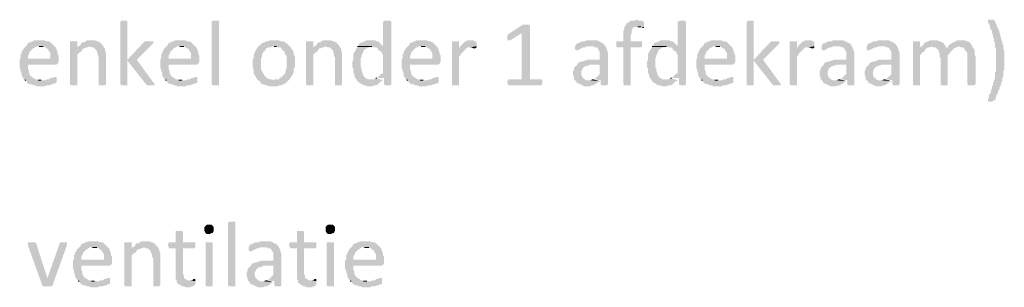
# Model space of a CAD drawing. Header units: millimetres. Extents: x -197899 to 120983, y -4228 to 45370.
# Tile 146 of 200: x -128138 to -124078, y 27045 to 28150. Entities that reach past the tile are written whole.
import ezdxf

# ---------------------------------------------------------------- set-up
doc = ezdxf.new("R2010")
doc.units = ezdxf.units.MM
for name, color, linetype in [('AL63----', 7, 'Continuous'), ('PDF_Geometry', 8, 'Continuous'), ('PDF_Solid Fills', 8, 'Continuous')]:
    doc.layers.add(name, color=color, linetype=linetype)

# ---------------------------------------------------------------- blocks, each defined once
blk = doc.blocks.new('A$C01523A58')
at = {"layer": 'PDF_Solid Fills'}
for points in [[(34467.7, -1007.6), (34455, -1007.6), (34450.8, -1011.8), (34450.8, -1270), (34450.8, -1270), (34455, -1274.3), (34480.4, -1274.3), (34480.4, -1270), (34480.4, -1011.8), (34480.4, -1007.6), (34476.2, -1007.6)], [(34857.2, -1270), (34857.2, -1274.3), (34831.8, -1274.3), (34827.6, -1270), (34827.6, -1011.8), (34827.6, -1011.8), (34831.8, -1007.6), (34857.2, -1007.6), (34857.2, -1011.8)], [(35551.5, -1007.6), (35538.7, -1007.6), (35538.7, -1011.8), (35534.5, -1011.8), (35534.5, -1113.4), (35428.7, -1113.4), (35488, -1113.4), (35496.4, -1117.6), (35504.9, -1117.6), (35513.3, -1121.8), (35513.3, -1126.1), (35517.6, -1130.3), (35526.1, -1134.6), (35530.3, -1143), (35534.5, -1147.2), (35534.5, -1223.5), (35526.1, -1227.7), (35521.8, -1231.9), (35521.8, -1231.9), (35513.3, -1240.4), (35509.1, -1244.6), (35504.9, -1244.6), (35538.7, -1244.6), (35538.7, -1270), (35538.7, -1270), (35543, -1274.3), (35564.1, -1274.3), (35568.4, -1270), (35568.4, -1011.8), (35568.4, -1011.8), (35564.1, -1007.6), (35559.9, -1007.6)], [(36580.1, -1003.3), (36580.1, -1003.3), (36571.7, -1007.6), (36554.7, -1007.6), (36550.5, -1011.8), (36542, -1016), (36537.8, -1020.2), (36537.8, -1020.2), (36533.6, -1028.7), (36529.4, -1033), (36529.4, -1041.5), (36529.4, -1041.5), (36525.1, -1049.9), (36525.1, -1092.3), (36495.5, -1092.3), (36495.5, -1113.4), (36499.7, -1117.6), (36525.1, -1117.6), (36525.1, -1270), (36525.1, -1270), (36529.4, -1274.3), (36554.7, -1274.3), (36554.7, -1270), (36554.7, -1117.6), (36597.1, -1117.6), (36601.3, -1113.4), (36601.3, -1092.3), (36554.7, -1092.3), (36554.7, -1066.9), (36559, -1062.6), (36559, -1045.7), (36563.2, -1041.5), (36563.2, -1037.2), (36571.7, -1033), (36609.8, -1033), (36609.8, -1011.8), (36601.3, -1007.6), (36588.6, -1007.6)], [(36766.4, -1007.6), (36753.7, -1007.6), (36753.7, -1011.8), (36749.5, -1011.8), (36749.5, -1113.4), (36643.7, -1113.4), (36702.9, -1113.4), (36711.4, -1117.6), (36719.9, -1117.6), (36728.3, -1121.8), (36728.3, -1126.1), (36732.6, -1130.3), (36741, -1134.6), (36745.3, -1143), (36749.5, -1147.2), (36749.5, -1223.5), (36741, -1227.7), (36736.8, -1231.9), (36736.8, -1231.9), (36728.3, -1240.4), (36724.1, -1244.6), (36719.9, -1244.6), (36753.7, -1244.6), (36753.7, -1270), (36753.7, -1270), (36758, -1274.3), (36779.1, -1274.3), (36783.3, -1270), (36783.3, -1011.8), (36783.3, -1011.8), (36779.1, -1007.6), (36774.9, -1007.6)], [(37050, -1007.6), (37037.4, -1007.6), (37033.1, -1011.8), (37033.1, -1270), (37033.1, -1270), (37037.4, -1274.3), (37062.8, -1274.3), (37062.8, -1270), (37062.8, -1011.8), (37062.8, -1007.6), (37058.5, -1007.6)], [(38040.7, -1003.3), (38028, -1003.3), (38028, -1007.6), (38028, -1016), (38032.2, -1020.2), (38036.4, -1028.7), (38036.4, -1037.2), (38040.7, -1045.7), (38044.9, -1049.9), (38044.9, -1058.4), (38049.1, -1066.9), (38049.1, -1075.3), (38053.3, -1079.5), (38053.3, -1092.3), (38057.6, -1100.7), (38057.6, -1117.6), (38061.8, -1121.8), (38061.8, -1215), (38057.6, -1219.2), (38057.6, -1244.6), (38053.3, -1253.1), (38053.3, -1257.3), (38049.1, -1265.8), (38049.1, -1274.3), (38044.9, -1278.5), (38044.9, -1286.9), (38040.7, -1295.4), (38040.7, -1303.9), (38036.4, -1308.2), (38032.2, -1316.6), (38032.2, -1325.1), (38028, -1333.6), (38028, -1337.7), (38028, -1337.7), (38032.2, -1342), (38044.9, -1342), (38049.1, -1337.7), (38053.3, -1337.7), (38057.6, -1333.6), (38061.8, -1325.1), (38061.8, -1316.6), (38066.1, -1312.3), (38070.3, -1303.9), (38070.3, -1295.4), (38074.5, -1295.4), (38074.5, -1286.9), (38078.7, -1278.5), (38083, -1270), (38083, -1261.6), (38087.2, -1257.3), (38087.2, -1244.6), (38091.5, -1236.1), (38091.5, -1215), (38095.7, -1210.8), (38095.7, -1130.3), (38091.5, -1126.1), (38091.5, -1109.2), (38087.2, -1100.7), (38087.2, -1092.3), (38083, -1088), (38083, -1079.5), (38078.7, -1071), (38078.7, -1062.6), (38074.5, -1054.1), (38074.5, -1049.9), (38070.3, -1041.5), (38066.1, -1033), (38066.1, -1028.7), (38061.8, -1020.2), (38057.6, -1011.8), (38053.3, -1003.3), (38044.9, -1003.3)], [(36122.9, -1024.5), (36110.3, -1024.5), (36051, -1062.6), (36051, -1066.9), (36046.8, -1066.9), (36046.8, -1088), (36059.5, -1088), (36106, -1058.4), (36139.9, -1028.7), (36139.9, -1028.7), (36135.7, -1024.5), (36131.4, -1024.5)], [(36139.9, -1028.7), (36106, -1058.4), (36106, -1248.9), (36051, -1248.9), (36051, -1253.1), (36046.8, -1257.3), (36046.8, -1265.8), (36051, -1270), (36051, -1274.3), (36186.5, -1274.3), (36190.7, -1270), (36190.7, -1253.1), (36186.5, -1248.9), (36139.9, -1248.9)], [(36609.8, -1033), (36584.4, -1033), (36597.1, -1033), (36605.5, -1037.2), (36609.8, -1037.2)], [(34120.6, -1088), (34099.4, -1088), (34091, -1092.3), (34086.7, -1092.3), (34082.5, -1096.4), (34078.3, -1096.4), (34069.8, -1100.7), (34065.6, -1109.2), (34061.3, -1113.4), (34057.1, -1117.6), (34052.9, -1121.8), (34048.6, -1130.3), (34044.4, -1134.6), (34044.4, -1143), (34040.2, -1143), (34040.2, -1160), (34035.9, -1168.4), (34069.8, -1164.2), (34069.8, -1151.5), (34074, -1147.2), (34074, -1143), (34078.3, -1134.6), (34082.5, -1130.3), (34086.7, -1126.1), (34091, -1121.8), (34099.4, -1117.6), (34103.7, -1113.4), (34179.8, -1113.4), (34175.7, -1109.2), (34167.2, -1100.7), (34162.9, -1096.4), (34154.4, -1092.3), (34146, -1092.3), (34137.5, -1088), (34129, -1088)], [(34256, -1092.3), (34243.4, -1092.3), (34243.4, -1270), (34243.4, -1270), (34247.6, -1274.3), (34273, -1274.3), (34273, -1270), (34273, -1147.2), (34277.2, -1143), (34281.4, -1138.8), (34289.9, -1134.6), (34294.2, -1126.1), (34298.4, -1121.8), (34302.6, -1121.8), (34273, -1117.6), (34273, -1092.3), (34264.5, -1092.3)], [(34332.3, -1088), (34315.3, -1088), (34306.9, -1092.3), (34302.6, -1096.4), (34294.2, -1096.4), (34289.9, -1100.7), (34285.7, -1109.2), (34277.2, -1113.4), (34323.8, -1113.4), (34332.3, -1117.6), (34340.7, -1117.6), (34345, -1121.8), (34353.4, -1130.3), (34353.4, -1134.6), (34357.7, -1143), (34357.7, -1151.5), (34361.9, -1160), (34361.9, -1270), (34361.9, -1274.3), (34387.3, -1274.3), (34391.5, -1270), (34391.5, -1164.2), (34391.5, -1138.8), (34387.3, -1130.3), (34387.3, -1121.8), (34383.1, -1117.6), (34378.8, -1109.2), (34378.8, -1109.2), (34370.4, -1100.7), (34366.1, -1096.4), (34357.7, -1092.3), (34353.4, -1092.3), (34345, -1088), (34340.7, -1088)], [(34569.3, -1092.3), (34552.4, -1092.3), (34548.2, -1096.4), (34480.4, -1168.4), (34480.4, -1172.7), (34556.6, -1270), (34556.6, -1270), (34560.9, -1274.3), (34590.5, -1274.3), (34590.5, -1270), (34594.7, -1270), (34590.5, -1265.8), (34586.3, -1261.6), (34518.5, -1168.4), (34582, -1104.9), (34586.3, -1100.7), (34586.3, -1092.3), (34577.8, -1092.3)], [(34700.6, -1088), (34679.4, -1088), (34670.9, -1092.3), (34666.7, -1092.3), (34662.5, -1096.4), (34658.2, -1096.4), (34649.7, -1100.7), (34645.5, -1109.2), (34641.3, -1113.4), (34637.1, -1117.6), (34632.8, -1121.8), (34628.6, -1130.3), (34624.3, -1134.6), (34624.3, -1143), (34620.1, -1143), (34620.1, -1160), (34615.9, -1168.4), (34649.7, -1164.2), (34649.7, -1151.5), (34654, -1147.2), (34654, -1143), (34658.2, -1134.6), (34662.5, -1130.3), (34666.7, -1126.1), (34670.9, -1121.8), (34679.4, -1117.6), (34683.6, -1113.4), (34759.8, -1113.4), (34755.6, -1109.2), (34747.1, -1100.7), (34742.9, -1096.4), (34734.4, -1092.3), (34726, -1092.3), (34717.5, -1088), (34709, -1088)], [(35085.8, -1088), (35068.9, -1088), (35060.4, -1092.3), (35051.9, -1092.3), (35047.6, -1096.4), (35043.5, -1096.4), (35035, -1100.7), (35030.7, -1104.9), (35026.5, -1109.2), (35018.1, -1113.4), (35018.1, -1117.6), (35013.8, -1121.8), (35009.6, -1130.3), (35005.3, -1138.8), (35001.1, -1147.2), (35001.1, -1160), (34996.9, -1168.4), (34996.9, -1185.4), (34996.9, -1202.3), (35001.1, -1210.8), (35001.1, -1227.7), (35005.3, -1231.9), (35009.6, -1240.4), (35013.8, -1248.9), (35018.1, -1253.1), (35081.5, -1253.1), (35073.1, -1248.9), (35064.6, -1248.9), (35056.2, -1244.6), (35051.9, -1240.4), (35047.6, -1236.1), (35043.5, -1231.9), (35039.2, -1223.5), (35035, -1215), (35030.7, -1210.8), (35030.7, -1164.2), (35035, -1155.7), (35035, -1147.2), (35039.2, -1138.8), (35043.5, -1134.6), (35047.6, -1130.3), (35051.9, -1121.8), (35060.4, -1117.6), (35068.9, -1117.6), (35077.3, -1113.4), (35149.3, -1113.4), (35140.8, -1104.9), (35136.6, -1100.7), (35128.1, -1096.4), (35123.9, -1092.3), (35111.2, -1092.3), (35102.7, -1088), (35094.3, -1088)], [(35229.7, -1092.3), (35217, -1092.3), (35217, -1270), (35217, -1270), (35221.2, -1274.3), (35246.6, -1274.3), (35246.6, -1270), (35246.6, -1147.2), (35250.9, -1143), (35255.1, -1138.8), (35263.6, -1134.6), (35267.8, -1126.1), (35272, -1121.8), (35276.3, -1121.8), (35246.6, -1117.6), (35246.6, -1092.3), (35238.2, -1092.3)], [(35305.9, -1088), (35289, -1088), (35280.5, -1092.3), (35276.3, -1096.4), (35267.8, -1096.4), (35263.6, -1100.7), (35259.4, -1109.2), (35250.9, -1113.4), (35297.4, -1113.4), (35305.9, -1117.6), (35314.4, -1117.6), (35318.7, -1121.8), (35327.1, -1130.3), (35327.1, -1134.6), (35331.3, -1143), (35331.3, -1151.5), (35335.6, -1160), (35335.6, -1270), (35335.6, -1274.3), (35361, -1274.3), (35365.2, -1270), (35365.2, -1164.2), (35365.2, -1138.8), (35361, -1130.3), (35361, -1121.8), (35356.7, -1117.6), (35352.5, -1109.2), (35352.5, -1109.2), (35344, -1100.7), (35339.8, -1096.4), (35331.3, -1092.3), (35327.1, -1092.3), (35318.7, -1088), (35314.4, -1088)], [(35483.7, -1088), (35466.8, -1088), (35458.3, -1092.3), (35449.9, -1096.4), (35445.6, -1096.4), (35437.2, -1100.7), (35432.9, -1109.2), (35428.7, -1113.4), (35534.5, -1113.4), (35530.3, -1109.2), (35521.8, -1100.7), (35517.6, -1096.4), (35513.3, -1092.3), (35504.9, -1092.3), (35500.7, -1088), (35492.2, -1088)], [(35695.4, -1088), (35674.2, -1088), (35665.7, -1092.3), (35661.5, -1092.3), (35657.3, -1096.4), (35653.1, -1096.4), (35644.6, -1100.7), (35640.3, -1109.2), (35636.1, -1113.4), (35631.9, -1117.6), (35627.7, -1121.8), (35623.4, -1130.3), (35619.2, -1134.6), (35619.2, -1143), (35614.9, -1143), (35614.9, -1160), (35610.8, -1168.4), (35644.6, -1164.2), (35644.6, -1151.5), (35648.8, -1147.2), (35648.8, -1143), (35653.1, -1134.6), (35657.3, -1130.3), (35661.5, -1126.1), (35665.7, -1121.8), (35674.2, -1117.6), (35678.5, -1113.4), (35754.7, -1113.4), (35750.4, -1109.2), (35742, -1100.7), (35737.7, -1096.4), (35729.3, -1092.3), (35720.8, -1092.3), (35712.3, -1088), (35703.9, -1088)], [(35830.8, -1092.3), (35818.2, -1092.3), (35818.2, -1270), (35818.2, -1270), (35822.4, -1274.3), (35847.8, -1274.3), (35847.8, -1270), (35847.8, -1155.7), (35852.1, -1151.5), (35856.2, -1143), (35860.5, -1138.8), (35860.5, -1138.8), (35869, -1130.3), (35873.2, -1126.1), (35877.5, -1121.8), (35847.8, -1121.8), (35847.8, -1092.3), (35839.3, -1092.3)], [(35894.4, -1088), (35881.6, -1088), (35877.5, -1092.3), (35873.2, -1092.3), (35864.7, -1100.7), (35860.5, -1104.9), (35856.2, -1109.2), (35852.1, -1113.4), (35847.8, -1121.8), (35877.5, -1121.8), (35881.6, -1117.6), (35890.1, -1117.6), (35919.8, -1113.4), (35919.8, -1096.4), (35919.8, -1096.4), (35915.5, -1092.3), (35911.3, -1092.3), (35907, -1088), (35898.6, -1088)], [(36393.9, -1088), (36372.7, -1088), (36368.5, -1092.3), (36355.8, -1092.3), (36347.3, -1096.4), (36338.8, -1100.7), (36334.7, -1100.7), (36330.4, -1104.9), (36326.1, -1113.4), (36402.4, -1113.4), (36406.6, -1117.6), (36415, -1117.6), (36419.3, -1121.8), (36423.5, -1130.3), (36427.8, -1134.6), (36427.8, -1168.4), (36377, -1168.4), (36368.5, -1172.7), (36364.2, -1172.7), (36355.8, -1176.9), (36347.3, -1176.9), (36343.1, -1181.1), (36338.8, -1181.1), (36334.7, -1189.6), (36427.8, -1189.6), (36427.8, -1227.7), (36423.5, -1231.9), (36419.3, -1236.1), (36410.8, -1244.6), (36406.6, -1248.9), (36398.1, -1248.9), (36432, -1253.1), (36432, -1270), (36436.2, -1274.3), (36457.4, -1274.3), (36461.6, -1270), (36461.6, -1138.8), (36457.4, -1130.3), (36457.4, -1126.1), (36457.4, -1126.1), (36453.2, -1117.6), (36448.9, -1109.2), (36444.7, -1104.9), (36444.7, -1104.9), (36440.4, -1100.7), (36432, -1096.4), (36423.5, -1092.3), (36423.5, -1092.3), (36415, -1088), (36402.4, -1088)], [(36698.7, -1088), (36681.7, -1088), (36673.3, -1092.3), (36664.8, -1096.4), (36660.6, -1096.4), (36652.1, -1100.7), (36647.9, -1109.2), (36643.7, -1113.4), (36749.5, -1113.4), (36745.3, -1109.2), (36736.8, -1100.7), (36732.6, -1096.4), (36728.3, -1092.3), (36719.9, -1092.3), (36715.6, -1088), (36707.1, -1088)], [(36910.4, -1088), (36889.2, -1088), (36880.7, -1092.3), (36876.5, -1092.3), (36872.2, -1096.4), (36868, -1096.4), (36859.6, -1100.7), (36855.3, -1109.2), (36851.1, -1113.4), (36846.9, -1117.6), (36842.6, -1121.8), (36838.4, -1130.3), (36834.1, -1134.6), (36834.1, -1143), (36829.9, -1143), (36829.9, -1160), (36825.7, -1168.4), (36859.6, -1164.2), (36859.6, -1151.5), (36863.8, -1147.2), (36863.8, -1143), (36868, -1134.6), (36872.2, -1130.3), (36876.5, -1126.1), (36880.7, -1121.8), (36889.2, -1117.6), (36893.4, -1113.4), (36969.6, -1113.4), (36965.4, -1109.2), (36956.9, -1100.7), (36952.7, -1096.4), (36944.2, -1092.3), (36935.8, -1092.3), (36927.3, -1088), (36918.8, -1088)], [(37151.7, -1092.3), (37134.7, -1092.3), (37130.5, -1096.4), (37062.8, -1168.4), (37062.8, -1172.7), (37139, -1270), (37139, -1270), (37143.2, -1274.3), (37172.8, -1274.3), (37172.8, -1270), (37177.1, -1270), (37172.8, -1265.8), (37168.6, -1261.6), (37100.8, -1168.4), (37164.3, -1104.9), (37168.6, -1100.7), (37168.6, -1092.3), (37160.1, -1092.3)], [(37223.6, -1092.3), (37210.9, -1092.3), (37210.9, -1270), (37210.9, -1270), (37215.1, -1274.3), (37240.5, -1274.3), (37240.5, -1270), (37240.5, -1155.7), (37244.8, -1151.5), (37249, -1143), (37253.3, -1138.8), (37253.3, -1138.8), (37261.7, -1130.3), (37266, -1126.1), (37270.2, -1121.8), (37240.5, -1121.8), (37240.5, -1092.3), (37232.1, -1092.3)], [(37287.1, -1088), (37274.4, -1088), (37270.2, -1092.3), (37266, -1092.3), (37257.5, -1100.7), (37253.3, -1104.9), (37249, -1109.2), (37244.8, -1113.4), (37240.5, -1121.8), (37270.2, -1121.8), (37274.4, -1117.6), (37282.9, -1117.6), (37312.5, -1113.4), (37312.5, -1096.4), (37312.5, -1096.4), (37308.3, -1092.3), (37304, -1092.3), (37299.8, -1088), (37291.4, -1088)], [(37409.9, -1088), (37388.7, -1088), (37384.5, -1092.3), (37371.8, -1092.3), (37363.3, -1096.4), (37354.8, -1100.7), (37350.6, -1100.7), (37346.4, -1104.9), (37342.2, -1113.4), (37418.4, -1113.4), (37422.6, -1117.6), (37431.1, -1117.6), (37435.3, -1121.8), (37439.5, -1130.3), (37443.7, -1134.6), (37443.7, -1168.4), (37393, -1168.4), (37384.5, -1172.7), (37380.3, -1172.7), (37371.8, -1176.9), (37363.3, -1176.9), (37359.1, -1181.1), (37354.8, -1181.1), (37350.6, -1189.6), (37443.7, -1189.6), (37443.7, -1227.7), (37439.5, -1231.9), (37435.3, -1236.1), (37426.8, -1244.6), (37422.6, -1248.9), (37414.1, -1248.9), (37448, -1253.1), (37448, -1270), (37452.2, -1274.3), (37473.4, -1274.3), (37477.6, -1270), (37477.6, -1138.8), (37473.4, -1130.3), (37473.4, -1126.1), (37473.4, -1126.1), (37469.1, -1117.6), (37464.9, -1109.2), (37460.7, -1104.9), (37460.7, -1104.9), (37456.5, -1100.7), (37448, -1096.4), (37439.5, -1092.3), (37439.5, -1092.3), (37431.1, -1088), (37418.4, -1088)], [(37596.1, -1088), (37575, -1088), (37570.8, -1092.3), (37558.1, -1092.3), (37549.6, -1096.4), (37541.1, -1100.7), (37536.9, -1100.7), (37532.7, -1104.9), (37528.4, -1113.4), (37604.6, -1113.4), (37608.8, -1117.6), (37617.3, -1117.6), (37621.6, -1121.8), (37625.8, -1130.3), (37630, -1134.6), (37630, -1168.4), (37579.2, -1168.4), (37570.8, -1172.7), (37566.5, -1172.7), (37558.1, -1176.9), (37549.6, -1176.9), (37545.4, -1181.1), (37541.1, -1181.1), (37536.9, -1189.6), (37630, -1189.6), (37630, -1227.7), (37625.8, -1231.9), (37621.6, -1236.1), (37613.1, -1244.6), (37608.8, -1248.9), (37600.4, -1248.9), (37634.3, -1253.1), (37634.3, -1270), (37638.5, -1274.3), (37659.7, -1274.3), (37663.9, -1270), (37663.9, -1138.8), (37659.7, -1130.3), (37659.7, -1126.1), (37659.7, -1126.1), (37655.4, -1117.6), (37651.2, -1109.2), (37647, -1104.9), (37647, -1104.9), (37642.7, -1100.7), (37634.3, -1096.4), (37625.8, -1092.3), (37625.8, -1092.3), (37617.3, -1088), (37604.6, -1088)], [(37731.6, -1092.3), (37718.9, -1092.3), (37718.9, -1270), (37718.9, -1270), (37723.1, -1274.3), (37748.6, -1274.3), (37748.6, -1270), (37748.6, -1147.2), (37752.8, -1147.2), (37757, -1138.8), (37765.5, -1134.6), (37769.7, -1126.1), (37774, -1121.8), (37774, -1121.8), (37748.6, -1117.6), (37748.6, -1092.3), (37740.1, -1092.3)], [(37803.6, -1088), (37790.9, -1088), (37782.4, -1092.3), (37774, -1096.4), (37769.7, -1096.4), (37765.5, -1100.7), (37761.3, -1109.2), (37752.8, -1113.4), (37748.6, -1117.6), (37774, -1121.8), (37782.4, -1117.6), (37790.9, -1117.6), (37795.1, -1113.4), (37854.4, -1113.4), (37850.1, -1109.2), (37845.9, -1100.7), (37837.4, -1096.4), (37837.4, -1096.4), (37829, -1092.3), (37824.7, -1092.3), (37820.5, -1088), (37812.1, -1088)], [(37917.9, -1088), (37901, -1088), (37896.7, -1092.3), (37888.3, -1096.4), (37884, -1096.4), (37879.8, -1100.7), (37871.3, -1104.9), (37867.1, -1109.2), (37909.4, -1113.4), (37909.4, -1113.4), (37917.9, -1117.6), (37926.4, -1117.6), (37930.6, -1121.8), (37934.8, -1130.3), (37934.8, -1130.3), (37939.1, -1134.6), (37943.3, -1143), (37943.3, -1270), (37943.3, -1270), (37947.5, -1274.3), (37972.9, -1274.3), (37972.9, -1270), (37977.1, -1270), (37977.1, -1155.7), (37972.9, -1147.2), (37972.9, -1130.3), (37972.9, -1130.3), (37968.7, -1121.8), (37964.4, -1117.6), (37964.4, -1109.2), (37960.2, -1109.2), (37956, -1100.7), (37951.8, -1096.4), (37943.3, -1092.3), (37939.1, -1092.3), (37930.6, -1088), (37926.4, -1088)], [(34179.8, -1113.4), (34116.4, -1113.4), (34133.3, -1113.4), (34141.8, -1117.6), (34146, -1121.8), (34154.4, -1126.1), (34154.4, -1130.3), (34158.7, -1134.6), (34162.9, -1143), (34162.9, -1164.2), (34069.8, -1164.2), (34035.9, -1168.4), (34035.9, -1185.4), (34035.9, -1202.3), (34040.2, -1210.8), (34040.2, -1219.2), (34044.4, -1223.5), (34044.4, -1236.1), (34048.6, -1240.4), (34052.9, -1248.9), (34057.1, -1253.1), (34124.8, -1253.1), (34112.1, -1253.1), (34107.9, -1248.9), (34099.4, -1248.9), (34095.2, -1244.6), (34086.7, -1240.4), (34082.5, -1236.1), (34078.3, -1231.9), (34074, -1223.5), (34074, -1215), (34074, -1215), (34069.8, -1206.5), (34069.8, -1189.6), (34184.1, -1189.6), (34192.6, -1185.4), (34192.6, -1185.4), (34196.8, -1176.9), (34196.8, -1168.4), (34196.8, -1151.5), (34192.6, -1147.2), (34192.6, -1138.8), (34188.3, -1130.3), (34188.3, -1126.1), (34184.1, -1117.6)], [(34277.2, -1113.4), (34273, -1117.6), (34302.6, -1121.8), (34311.1, -1117.6), (34315.3, -1117.6), (34323.8, -1113.4)], [(34759.8, -1113.4), (34696.3, -1113.4), (34713.2, -1113.4), (34721.7, -1117.6), (34726, -1121.8), (34734.4, -1126.1), (34734.4, -1130.3), (34738.6, -1134.6), (34742.9, -1143), (34742.9, -1164.2), (34649.7, -1164.2), (34615.9, -1168.4), (34615.9, -1185.4), (34615.9, -1202.3), (34620.1, -1210.8), (34620.1, -1219.2), (34624.3, -1223.5), (34624.3, -1236.1), (34628.6, -1240.4), (34632.8, -1248.9), (34637.1, -1253.1), (34704.8, -1253.1), (34692.1, -1253.1), (34687.9, -1248.9), (34679.4, -1248.9), (34675.2, -1244.6), (34666.7, -1240.4), (34662.5, -1236.1), (34658.2, -1231.9), (34654, -1223.5), (34654, -1215), (34654, -1215), (34649.7, -1206.5), (34649.7, -1189.6), (34764, -1189.6), (34772.5, -1185.4), (34772.5, -1185.4), (34776.8, -1176.9), (34776.8, -1168.4), (34776.8, -1151.5), (34772.5, -1147.2), (34772.5, -1138.8), (34768.3, -1130.3), (34768.3, -1126.1), (34764, -1117.6)], [(35149.3, -1113.4), (35085.8, -1113.4), (35094.3, -1113.4), (35102.7, -1117.6), (35111.2, -1117.6), (35115.4, -1121.8), (35119.7, -1130.3), (35128.1, -1134.6), (35128.1, -1143), (35132.3, -1147.2), (35136.6, -1155.7), (35136.6, -1202.3), (35132.3, -1210.8), (35132.3, -1219.2), (35128.1, -1227.7), (35123.9, -1231.9), (35119.7, -1236.1), (35115.4, -1240.4), (35106.9, -1244.6), (35106.9, -1248.9), (35090, -1248.9), (35081.5, -1253.1), (35018.1, -1253.1), (35026.5, -1257.3), (35030.7, -1265.8), (35039.2, -1270), (35043.5, -1270), (35051.9, -1274.3), (35056.2, -1274.3), (35064.6, -1278.5), (35098.5, -1278.5), (35106.9, -1274.3), (35115.4, -1274.3), (35119.7, -1270), (35123.9, -1270), (35132.3, -1265.8), (35136.6, -1261.6), (35140.8, -1257.3), (35149.3, -1248.9), (35149.3, -1248.9), (35153.5, -1240.4), (35157.7, -1236.1), (35162, -1227.7), (35166.2, -1219.2), (35166.2, -1206.5), (35170.5, -1198.1), (35170.5, -1181.1), (35170.5, -1155.7), (35166.2, -1147.2), (35166.2, -1138.8), (35162, -1130.3), (35157.7, -1126.1), (35153.5, -1117.6)], [(35250.9, -1113.4), (35246.6, -1117.6), (35276.3, -1121.8), (35284.8, -1117.6), (35289, -1117.6), (35297.4, -1113.4)], [(35428.7, -1113.4), (35428.7, -1117.6), (35424.4, -1121.8), (35420.2, -1130.3), (35416, -1138.8), (35411.8, -1143), (35411.8, -1168.4), (35407.5, -1176.9), (35407.5, -1198.1), (35411.8, -1206.5), (35411.8, -1223.5), (35416, -1227.7), (35416, -1236.1), (35420.2, -1244.6), (35424.4, -1248.9), (35428.7, -1257.3), (35432.9, -1261.6), (35441.4, -1265.8), (35445.6, -1270), (35449.9, -1270), (35454.1, -1274.3), (35462.6, -1274.3), (35471, -1278.5), (35488, -1278.5), (35496.4, -1274.3), (35504.9, -1274.3), (35513.3, -1270), (35517.6, -1265.8), (35521.8, -1261.6), (35526.1, -1257.3), (35534.5, -1253.1), (35483.7, -1248.9), (35471, -1248.9), (35462.6, -1244.6), (35458.3, -1240.4), (35454.1, -1236.1), (35449.9, -1227.7), (35449.9, -1223.5), (35445.6, -1215), (35445.6, -1206.5), (35445.6, -1206.5), (35441.4, -1198.1), (35441.4, -1181.1), (35441.4, -1164.2), (35445.6, -1155.7), (35445.6, -1151.5), (35449.9, -1143), (35454.1, -1134.6), (35454.1, -1130.3), (35458.3, -1126.1), (35466.8, -1121.8), (35471, -1117.6), (35479.5, -1117.6), (35488, -1113.4)], [(35754.7, -1113.4), (35691.1, -1113.4), (35708.1, -1113.4), (35716.6, -1117.6), (35720.8, -1121.8), (35729.3, -1126.1), (35729.3, -1130.3), (35733.5, -1134.6), (35737.7, -1143), (35737.7, -1164.2), (35644.6, -1164.2), (35610.8, -1168.4), (35610.8, -1185.4), (35610.8, -1202.3), (35614.9, -1210.8), (35614.9, -1219.2), (35619.2, -1223.5), (35619.2, -1236.1), (35623.4, -1240.4), (35627.7, -1248.9), (35631.9, -1253.1), (35699.6, -1253.1), (35686.9, -1253.1), (35682.7, -1248.9), (35674.2, -1248.9), (35670, -1244.6), (35661.5, -1240.4), (35657.3, -1236.1), (35653.1, -1231.9), (35648.8, -1223.5), (35648.8, -1215), (35648.8, -1215), (35644.6, -1206.5), (35644.6, -1189.6), (35758.9, -1189.6), (35767.4, -1185.4), (35767.4, -1185.4), (35771.6, -1176.9), (35771.6, -1168.4), (35771.6, -1151.5), (35767.4, -1147.2), (35767.4, -1138.8), (35763.1, -1130.3), (35763.1, -1126.1), (35758.9, -1117.6)], [(35919.8, -1113.4), (35890.1, -1117.6), (35898.6, -1117.6), (35907, -1121.8), (35915.5, -1121.8), (35919.8, -1117.6)], [(36326.1, -1113.4), (36326.1, -1126.1), (36330.4, -1130.3), (36338.8, -1130.3), (36343.1, -1126.1), (36351.6, -1121.8), (36351.6, -1121.8), (36360, -1117.6), (36368.5, -1117.6), (36372.7, -1113.4), (36389.6, -1113.4)], [(36643.7, -1113.4), (36643.7, -1117.6), (36639.4, -1121.8), (36635.2, -1130.3), (36630.9, -1138.8), (36626.7, -1143), (36626.7, -1168.4), (36622.5, -1176.9), (36622.5, -1198.1), (36626.7, -1206.5), (36626.7, -1223.5), (36630.9, -1227.7), (36630.9, -1236.1), (36635.2, -1244.6), (36639.4, -1248.9), (36643.7, -1257.3), (36647.9, -1261.6), (36656.3, -1265.8), (36660.6, -1270), (36664.8, -1270), (36669.1, -1274.3), (36677.5, -1274.3), (36686, -1278.5), (36702.9, -1278.5), (36711.4, -1274.3), (36719.9, -1274.3), (36728.3, -1270), (36732.6, -1265.8), (36736.8, -1261.6), (36741, -1257.3), (36749.5, -1253.1), (36698.7, -1248.9), (36686, -1248.9), (36677.5, -1244.6), (36673.3, -1240.4), (36669.1, -1236.1), (36664.8, -1227.7), (36664.8, -1223.5), (36660.6, -1215), (36660.6, -1206.5), (36660.6, -1206.5), (36656.3, -1198.1), (36656.3, -1181.1), (36656.3, -1164.2), (36660.6, -1155.7), (36660.6, -1151.5), (36664.8, -1143), (36669.1, -1134.6), (36669.1, -1130.3), (36673.3, -1126.1), (36681.7, -1121.8), (36686, -1117.6), (36694.5, -1117.6), (36702.9, -1113.4)], [(36969.6, -1113.4), (36906.1, -1113.4), (36923, -1113.4), (36931.5, -1117.6), (36935.8, -1121.8), (36944.2, -1126.1), (36944.2, -1130.3), (36948.4, -1134.6), (36952.7, -1143), (36952.7, -1164.2), (36859.6, -1164.2), (36825.7, -1168.4), (36825.7, -1185.4), (36825.7, -1202.3), (36829.9, -1210.8), (36829.9, -1219.2), (36834.1, -1223.5), (36834.1, -1236.1), (36838.4, -1240.4), (36842.6, -1248.9), (36846.9, -1253.1), (36914.6, -1253.1), (36901.9, -1253.1), (36897.6, -1248.9), (36889.2, -1248.9), (36885, -1244.6), (36876.5, -1240.4), (36872.2, -1236.1), (36868, -1231.9), (36863.8, -1223.5), (36863.8, -1215), (36863.8, -1215), (36859.6, -1206.5), (36859.6, -1189.6), (36973.8, -1189.6), (36982.3, -1185.4), (36982.3, -1185.4), (36986.6, -1176.9), (36986.6, -1168.4), (36986.6, -1151.5), (36982.3, -1147.2), (36982.3, -1138.8), (36978.1, -1130.3), (36978.1, -1126.1), (36973.8, -1117.6)], [(37312.5, -1113.4), (37282.9, -1117.6), (37291.4, -1117.6), (37299.8, -1121.8), (37308.3, -1121.8), (37312.5, -1117.6)], [(37342.2, -1113.4), (37342.2, -1126.1), (37346.4, -1130.3), (37354.8, -1130.3), (37359.1, -1126.1), (37367.6, -1121.8), (37367.6, -1121.8), (37376, -1117.6), (37384.5, -1117.6), (37388.7, -1113.4), (37405.7, -1113.4)], [(37528.4, -1113.4), (37528.4, -1126.1), (37532.7, -1130.3), (37541.1, -1130.3), (37545.4, -1126.1), (37553.8, -1121.8), (37553.8, -1121.8), (37562.3, -1117.6), (37570.8, -1117.6), (37575, -1113.4), (37591.9, -1113.4)], [(37854.4, -1113.4), (37795.1, -1113.4), (37803.6, -1117.6), (37812.1, -1117.6), (37816.3, -1121.8), (37858.6, -1121.8)], [(37867.1, -1109.2), (37862.8, -1117.6), (37858.6, -1121.8), (37816.3, -1121.8), (37824.7, -1130.3), (37824.7, -1134.6), (37829, -1143), (37829, -1155.7), (37833.2, -1164.2), (37833.2, -1270), (37833.2, -1274.3), (37858.6, -1274.3), (37862.8, -1270), (37862.8, -1147.2), (37867.1, -1147.2), (37871.3, -1138.8), (37875.6, -1134.6), (37884, -1126.1), (37888.3, -1121.8), (37888.3, -1121.8), (37896.7, -1117.6), (37901, -1117.6), (37909.4, -1113.4)], [(36334.7, -1189.6), (36330.4, -1193.8), (36326.1, -1198.1), (36321.9, -1202.3), (36321.9, -1210.8), (36317.7, -1215), (36317.7, -1231.9), (36321.9, -1240.4), (36321.9, -1248.9), (36326.1, -1253.1), (36330.4, -1257.3), (36334.7, -1265.8), (36338.8, -1265.8), (36347.3, -1270), (36355.8, -1274.3), (36355.8, -1274.3), (36364.2, -1278.5), (36385.4, -1278.5), (36393.9, -1274.3), (36402.4, -1274.3), (36406.6, -1270), (36406.6, -1270), (36415, -1265.8), (36419.3, -1261.6), (36427.8, -1257.3), (36385.4, -1253.1), (36372.7, -1253.1), (36364.2, -1248.9), (36360, -1244.6), (36360, -1244.6), (36355.8, -1240.4), (36351.6, -1231.9), (36351.6, -1215), (36355.8, -1210.8), (36355.8, -1206.5), (36364.2, -1198.1), (36364.2, -1198.1), (36372.7, -1193.8), (36381.2, -1193.8), (36385.4, -1189.6), (36427.8, -1189.6)], [(37350.6, -1189.6), (37346.4, -1193.8), (37342.2, -1198.1), (37337.9, -1202.3), (37337.9, -1210.8), (37333.7, -1215), (37333.7, -1231.9), (37337.9, -1240.4), (37337.9, -1248.9), (37342.2, -1253.1), (37346.4, -1257.3), (37350.6, -1265.8), (37354.8, -1265.8), (37363.3, -1270), (37371.8, -1274.3), (37371.8, -1274.3), (37380.3, -1278.5), (37401.4, -1278.5), (37409.9, -1274.3), (37418.4, -1274.3), (37422.6, -1270), (37422.6, -1270), (37431.1, -1265.8), (37435.3, -1261.6), (37443.7, -1257.3), (37401.4, -1253.1), (37388.7, -1253.1), (37380.3, -1248.9), (37376, -1244.6), (37376, -1244.6), (37371.8, -1240.4), (37367.6, -1231.9), (37367.6, -1215), (37371.8, -1210.8), (37371.8, -1206.5), (37380.3, -1198.1), (37380.3, -1198.1), (37388.7, -1193.8), (37397.2, -1193.8), (37401.4, -1189.6), (37443.7, -1189.6)], [(37536.9, -1189.6), (37532.7, -1193.8), (37528.4, -1198.1), (37524.2, -1202.3), (37524.2, -1210.8), (37520, -1215), (37520, -1231.9), (37524.2, -1240.4), (37524.2, -1248.9), (37528.4, -1253.1), (37532.7, -1257.3), (37536.9, -1265.8), (37541.1, -1265.8), (37549.6, -1270), (37558.1, -1274.3), (37558.1, -1274.3), (37566.5, -1278.5), (37587.7, -1278.5), (37596.1, -1274.3), (37604.6, -1274.3), (37608.8, -1270), (37608.8, -1270), (37617.3, -1265.8), (37621.6, -1261.6), (37630, -1257.3), (37587.7, -1253.1), (37575, -1253.1), (37566.5, -1248.9), (37562.3, -1244.6), (37562.3, -1244.6), (37558.1, -1240.4), (37553.8, -1231.9), (37553.8, -1215), (37558.1, -1210.8), (37558.1, -1206.5), (37566.5, -1198.1), (37566.5, -1198.1), (37575, -1193.8), (37583.4, -1193.8), (37587.7, -1189.6), (37630, -1189.6)], [(34184.1, -1240.4), (34175.7, -1240.4), (34171.4, -1244.6), (34162.9, -1244.6), (34158.7, -1248.9), (34150.2, -1248.9), (34141.8, -1253.1), (34057.1, -1253.1), (34061.3, -1253.1), (34065.6, -1261.6), (34069.8, -1265.8), (34078.3, -1270), (34086.7, -1270), (34091, -1274.3), (34099.4, -1274.3), (34107.9, -1278.5), (34137.5, -1278.5), (34146, -1274.3), (34158.7, -1274.3), (34167.2, -1270), (34171.4, -1270), (34179.8, -1265.8), (34184.1, -1265.8), (34188.3, -1261.6), (34188.3, -1257.3), (34188.3, -1240.4)], [(34764, -1240.4), (34755.6, -1240.4), (34751.4, -1244.6), (34742.9, -1244.6), (34738.6, -1248.9), (34730.2, -1248.9), (34721.7, -1253.1), (34637.1, -1253.1), (34641.3, -1253.1), (34645.5, -1261.6), (34649.7, -1265.8), (34658.2, -1270), (34666.7, -1270), (34670.9, -1274.3), (34679.4, -1274.3), (34687.9, -1278.5), (34717.5, -1278.5), (34726, -1274.3), (34738.6, -1274.3), (34747.1, -1270), (34751.4, -1270), (34759.8, -1265.8), (34764, -1265.8), (34768.3, -1261.6), (34768.3, -1257.3), (34768.3, -1240.4)], [(35758.9, -1240.4), (35750.4, -1240.4), (35746.2, -1244.6), (35737.7, -1244.6), (35733.5, -1248.9), (35725, -1248.9), (35716.6, -1253.1), (35631.9, -1253.1), (35636.1, -1253.1), (35640.3, -1261.6), (35644.6, -1265.8), (35653.1, -1270), (35661.5, -1270), (35665.7, -1274.3), (35674.2, -1274.3), (35682.7, -1278.5), (35712.3, -1278.5), (35720.8, -1274.3), (35733.5, -1274.3), (35742, -1270), (35746.2, -1270), (35754.7, -1265.8), (35758.9, -1265.8), (35763.1, -1261.6), (35763.1, -1257.3), (35763.1, -1240.4)], [(36973.8, -1240.4), (36965.4, -1240.4), (36961.2, -1244.6), (36952.7, -1244.6), (36948.4, -1248.9), (36940, -1248.9), (36931.5, -1253.1), (36846.9, -1253.1), (36851.1, -1253.1), (36855.3, -1261.6), (36859.6, -1265.8), (36868, -1270), (36876.5, -1270), (36880.7, -1274.3), (36889.2, -1274.3), (36897.6, -1278.5), (36927.3, -1278.5), (36935.8, -1274.3), (36948.4, -1274.3), (36956.9, -1270), (36961.2, -1270), (36969.6, -1265.8), (36973.8, -1265.8), (36978.1, -1261.6), (36978.1, -1257.3), (36978.1, -1240.4)], [(34819.1, -1850), (34806.4, -1850), (34802.2, -1854.2), (34802.2, -1854.2), (34797.9, -1858.5), (34797.9, -1867), (34797.9, -1875.4), (34802.2, -1883.9), (34802.2, -1883.9), (34806.4, -1888.1), (34819.1, -1888.1), (34827.6, -1883.9), (34831.8, -1883.9), (34836, -1875.4), (34836, -1867), (34836, -1858.5), (34831.8, -1854.2), (34831.8, -1854.2), (34827.6, -1850)], [(34924.9, -2099.8), (34924.9, -2104), (34899.5, -2104), (34895.3, -2099.8), (34895.3, -1841.6), (34895.3, -1841.6), (34899.5, -1837.3), (34924.9, -1837.3), (34924.9, -1841.6)], [(35318.7, -1850), (35305.9, -1850), (35301.7, -1854.2), (35301.7, -1854.2), (35297.4, -1858.5), (35297.4, -1867), (35297.4, -1875.4), (35301.7, -1883.9), (35301.7, -1883.9), (35305.9, -1888.1), (35318.7, -1888.1), (35327.1, -1883.9), (35331.3, -1883.9), (35335.6, -1875.4), (35335.6, -1867), (35335.6, -1858.5), (35331.3, -1854.2), (35331.3, -1854.2), (35327.1, -1850)], [(34692.1, -1875.4), (34679.4, -1875.4), (34679.4, -1879.6), (34679.4, -1921.9), (34649.7, -1921.9), (34649.7, -1926.2), (34645.5, -1934.7), (34649.7, -1938.9), (34649.7, -1943.1), (34654, -1947.4), (34679.4, -1947.4), (34679.4, -2074.4), (34683.6, -2078.6), (34683.6, -2087), (34687.9, -2091.3), (34692.1, -2095.5), (34700.6, -2099.8), (34704.8, -2104), (34713.2, -2104), (34721.7, -2108.2), (34738.6, -2108.2), (34747.1, -2104), (34751.4, -2104), (34755.6, -2099.8), (34759.8, -2095.5), (34759.8, -2082.9), (34734.4, -2078.6), (34726, -2078.6), (34721.7, -2074.4), (34713.2, -2070.1), (34713.2, -2061.6), (34709, -2053.2), (34709, -1947.4), (34755.6, -1947.4), (34759.8, -1943.1), (34759.8, -1921.9), (34709, -1921.9), (34709, -1879.6), (34709, -1879.6), (34704.8, -1875.4), (34700.6, -1875.4)], [(35191.6, -1875.4), (35178.9, -1875.4), (35178.9, -1879.6), (35178.9, -1921.9), (35149.3, -1921.9), (35149.3, -1926.2), (35145.1, -1934.7), (35149.3, -1938.9), (35149.3, -1943.1), (35153.5, -1947.4), (35178.9, -1947.4), (35178.9, -2074.4), (35183.2, -2078.6), (35183.2, -2087), (35187.4, -2091.3), (35191.6, -2095.5), (35200.1, -2099.8), (35204.3, -2104), (35212.8, -2104), (35221.2, -2108.2), (35238.2, -2108.2), (35246.6, -2104), (35250.9, -2104), (35255.1, -2099.8), (35259.4, -2095.5), (35259.4, -2082.9), (35234, -2078.6), (35225.5, -2078.6), (35221.2, -2074.4), (35212.8, -2070.1), (35212.8, -2061.6), (35208.6, -2053.2), (35208.6, -1947.4), (35255.1, -1947.4), (35259.4, -1943.1), (35259.4, -1921.9), (35208.6, -1921.9), (35208.6, -1879.6), (35208.6, -1879.6), (35204.3, -1875.4), (35200.1, -1875.4)], [(34082.5, -1921.9), (34069.8, -1921.9), (34069.8, -1926.2), (34069.8, -1934.7), (34129, -2099.8), (34150.2, -2070.1), (34150.2, -2070.1), (34103.7, -1926.2), (34099.4, -1921.9), (34091, -1921.9)], [(34218, -1921.9), (34201.1, -1921.9), (34201.1, -1926.2), (34150.2, -2070.1), (34150.2, -2070.1), (34129, -2099.8), (34129, -2099.8), (34133.3, -2104), (34167.2, -2104), (34171.4, -2099.8), (34171.4, -2099.8), (34230.6, -1934.7), (34230.6, -1930.4), (34230.6, -1926.2), (34230.6, -1921.9), (34226.4, -1921.9)], [(34340.7, -1917.7), (34319.6, -1917.7), (34311.1, -1921.9), (34306.9, -1921.9), (34302.6, -1926.2), (34298.4, -1926.2), (34289.9, -1930.4), (34285.7, -1938.9), (34281.4, -1943.1), (34277.2, -1947.4), (34273, -1951.6), (34268.8, -1960.1), (34264.5, -1964.3), (34264.5, -1972.8), (34260.3, -1972.8), (34260.3, -1989.7), (34256, -1998.2), (34289.9, -1993.9), (34289.9, -1981.2), (34294.2, -1977), (34294.2, -1972.8), (34298.4, -1964.3), (34302.6, -1960.1), (34306.9, -1955.8), (34311.1, -1951.6), (34319.6, -1947.4), (34323.8, -1943.1), (34400, -1943.1), (34395.8, -1938.9), (34387.3, -1930.4), (34383.1, -1926.2), (34374.6, -1921.9), (34366.1, -1921.9), (34357.7, -1917.7), (34349.2, -1917.7)], [(34400, -1943.1), (34336.5, -1943.1), (34353.4, -1943.1), (34361.9, -1947.4), (34366.1, -1951.6), (34374.6, -1955.8), (34374.6, -1960.1), (34378.8, -1964.3), (34383.1, -1972.8), (34383.1, -1993.9), (34289.9, -1993.9), (34256, -1998.2), (34256, -2015.1), (34256, -2032), (34260.3, -2040.5), (34260.3, -2049), (34264.5, -2053.2), (34264.5, -2065.9), (34268.8, -2070.1), (34273, -2078.6), (34277.2, -2082.9), (34345, -2082.9), (34332.3, -2082.9), (34328, -2078.6), (34319.6, -2078.6), (34315.3, -2074.4), (34306.9, -2070.1), (34302.6, -2065.9), (34298.4, -2061.6), (34294.2, -2053.2), (34294.2, -2044.7), (34294.2, -2044.7), (34289.9, -2036.2), (34289.9, -2019.3), (34404.2, -2019.3), (34412.7, -2015.1), (34412.7, -2015.1), (34417, -2006.6), (34417, -1998.2), (34417, -1981.2), (34412.7, -1977), (34412.7, -1968.5), (34408.4, -1960.1), (34408.4, -1955.8), (34404.2, -1947.4)], [(34480.4, -1921.9), (34467.7, -1921.9), (34467.7, -2099.8), (34467.7, -2099.8), (34471.9, -2104), (34497.3, -2104), (34497.3, -2099.8), (34497.3, -1977), (34501.6, -1972.8), (34505.8, -1968.5), (34514.3, -1964.3), (34518.5, -1955.8), (34522.7, -1951.6), (34527, -1951.6), (34497.3, -1947.4), (34497.3, -1921.9), (34488.9, -1921.9)], [(34501.6, -1943.1), (34497.3, -1947.4), (34527, -1951.6), (34535.5, -1947.4), (34539.7, -1947.4), (34548.2, -1943.1)], [(34556.6, -1917.7), (34539.7, -1917.7), (34531.2, -1921.9), (34527, -1926.2), (34518.5, -1926.2), (34514.3, -1930.4), (34510.1, -1938.9), (34501.6, -1943.1), (34548.2, -1943.1), (34556.6, -1947.4), (34565.1, -1947.4), (34569.3, -1951.6), (34577.8, -1960.1), (34577.8, -1964.3), (34582, -1972.8), (34582, -1981.2), (34586.3, -1989.7), (34586.3, -2099.8), (34586.3, -2104), (34611.7, -2104), (34615.9, -2099.8), (34615.9, -1993.9), (34615.9, -1968.5), (34611.7, -1960.1), (34611.7, -1951.6), (34607.4, -1947.4), (34603.2, -1938.9), (34603.2, -1938.9), (34594.7, -1930.4), (34590.5, -1926.2), (34582, -1921.9), (34577.8, -1921.9), (34569.3, -1917.7), (34565.1, -1917.7)], [(34819.1, -1921.9), (34802.2, -1921.9), (34802.2, -2099.8), (34802.2, -2099.8), (34806.4, -2104), (34831.8, -2104), (34831.8, -2099.8), (34831.8, -1921.9), (34827.6, -1921.9)], [(35047.6, -1917.7), (35026.5, -1917.7), (35022.3, -1921.9), (35009.6, -1921.9), (35001.1, -1926.2), (34992.7, -1930.4), (34988.4, -1930.4), (34984.2, -1934.7), (34979.9, -1943.1), (35056.2, -1943.1), (35060.4, -1947.4), (35068.9, -1947.4), (35073.1, -1951.6), (35077.3, -1960.1), (35081.5, -1964.3), (35081.5, -1998.2), (35030.7, -1998.2), (35022.3, -2002.4), (35018.1, -2002.4), (35009.6, -2006.6), (35001.1, -2006.6), (34996.9, -2010.9), (34992.7, -2010.9), (34988.4, -2019.3), (35081.5, -2019.3), (35081.5, -2057.5), (35077.3, -2061.6), (35073.1, -2065.9), (35064.6, -2074.4), (35060.4, -2078.6), (35051.9, -2078.6), (35085.8, -2082.9), (35085.8, -2099.8), (35090, -2104), (35111.2, -2104), (35115.4, -2099.8), (35115.4, -1968.5), (35111.2, -1960.1), (35111.2, -1955.8), (35111.2, -1955.8), (35106.9, -1947.4), (35102.7, -1938.9), (35098.5, -1934.7), (35098.5, -1934.7), (35094.3, -1930.4), (35085.8, -1926.2), (35077.3, -1921.9), (35077.3, -1921.9), (35068.9, -1917.7), (35056.2, -1917.7)], [(34979.9, -1943.1), (34979.9, -1955.8), (34984.2, -1960.1), (34992.7, -1960.1), (34996.9, -1955.8), (35005.3, -1951.6), (35005.3, -1951.6), (35013.8, -1947.4), (35022.3, -1947.4), (35026.5, -1943.1), (35043.5, -1943.1)], [(35318.7, -1921.9), (35301.7, -1921.9), (35301.7, -2099.8), (35301.7, -2099.8), (35305.9, -2104), (35331.3, -2104), (35331.3, -2099.8), (35331.3, -1921.9), (35327.1, -1921.9)], [(35462.6, -1917.7), (35441.4, -1917.7), (35432.9, -1921.9), (35428.7, -1921.9), (35424.4, -1926.2), (35420.2, -1926.2), (35411.8, -1930.4), (35407.5, -1938.9), (35403.3, -1943.1), (35399, -1947.4), (35394.8, -1951.6), (35390.6, -1960.1), (35386.4, -1964.3), (35386.4, -1972.8), (35382.1, -1972.8), (35382.1, -1989.7), (35377.9, -1998.2), (35411.8, -1993.9), (35411.8, -1981.2), (35416, -1977), (35416, -1972.8), (35420.2, -1964.3), (35424.4, -1960.1), (35428.7, -1955.8), (35432.9, -1951.6), (35441.4, -1947.4), (35445.6, -1943.1), (35521.8, -1943.1), (35517.6, -1938.9), (35509.1, -1930.4), (35504.9, -1926.2), (35496.4, -1921.9), (35488, -1921.9), (35479.5, -1917.7), (35471, -1917.7)], [(35521.8, -1943.1), (35458.3, -1943.1), (35475.3, -1943.1), (35483.7, -1947.4), (35488, -1951.6), (35496.4, -1955.8), (35496.4, -1960.1), (35500.7, -1964.3), (35504.9, -1972.8), (35504.9, -1993.9), (35411.8, -1993.9), (35377.9, -1998.2), (35377.9, -2015.1), (35377.9, -2032), (35382.1, -2040.5), (35382.1, -2049), (35386.4, -2053.2), (35386.4, -2065.9), (35390.6, -2070.1), (35394.8, -2078.6), (35399, -2082.9), (35466.8, -2082.9), (35454.1, -2082.9), (35449.9, -2078.6), (35441.4, -2078.6), (35437.2, -2074.4), (35428.7, -2070.1), (35424.4, -2065.9), (35420.2, -2061.6), (35416, -2053.2), (35416, -2044.7), (35416, -2044.7), (35411.8, -2036.2), (35411.8, -2019.3), (35526.1, -2019.3), (35534.5, -2015.1), (35534.5, -2015.1), (35538.7, -2006.6), (35538.7, -1998.2), (35538.7, -1981.2), (35534.5, -1977), (35534.5, -1968.5), (35530.3, -1960.1), (35530.3, -1955.8), (35526.1, -1947.4)], [(34988.4, -2019.3), (34984.2, -2023.6), (34979.9, -2027.8), (34975.7, -2032), (34975.7, -2040.5), (34971.5, -2044.7), (34971.5, -2061.6), (34975.7, -2070.1), (34975.7, -2078.6), (34979.9, -2082.9), (34984.2, -2087), (34988.4, -2095.5), (34992.7, -2095.5), (35001.1, -2099.8), (35009.6, -2104), (35009.6, -2104), (35018.1, -2108.2), (35039.2, -2108.2), (35047.6, -2104), (35056.2, -2104), (35060.4, -2099.8), (35060.4, -2099.8), (35068.9, -2095.5), (35073.1, -2091.3), (35081.5, -2087), (35039.2, -2082.9), (35026.5, -2082.9), (35018.1, -2078.6), (35013.8, -2074.4), (35013.8, -2074.4), (35009.6, -2070.1), (35005.3, -2061.6), (35005.3, -2044.7), (35009.6, -2040.5), (35009.6, -2036.2), (35018.1, -2027.8), (35018.1, -2027.8), (35026.5, -2023.6), (35035, -2023.6), (35039.2, -2019.3), (35081.5, -2019.3)], [(34404.2, -2070.1), (34395.8, -2070.1), (34391.5, -2074.4), (34383.1, -2074.4), (34378.8, -2078.6), (34370.4, -2078.6), (34361.9, -2082.9), (34277.2, -2082.9), (34281.4, -2082.9), (34285.7, -2091.3), (34289.9, -2095.5), (34298.4, -2099.8), (34306.9, -2099.8), (34311.1, -2104), (34319.6, -2104), (34328, -2108.2), (34357.7, -2108.2), (34366.1, -2104), (34378.8, -2104), (34387.3, -2099.8), (34391.5, -2099.8), (34400, -2095.5), (34404.2, -2095.5), (34408.4, -2091.3), (34408.4, -2087), (34408.4, -2070.1)], [(35526.1, -2070.1), (35517.6, -2070.1), (35513.3, -2074.4), (35504.9, -2074.4), (35500.7, -2078.6), (35492.2, -2078.6), (35483.7, -2082.9), (35399, -2082.9), (35403.3, -2082.9), (35407.5, -2091.3), (35411.8, -2095.5), (35420.2, -2099.8), (35428.7, -2099.8), (35432.9, -2104), (35441.4, -2104), (35449.9, -2108.2), (35479.5, -2108.2), (35488, -2104), (35500.7, -2104), (35509.1, -2099.8), (35513.3, -2099.8), (35521.8, -2095.5), (35526.1, -2095.5), (35530.3, -2091.3), (35530.3, -2087), (35530.3, -2070.1)], [(34755.6, -2074.4), (34751.4, -2074.4), (34747.1, -2078.6), (34734.4, -2078.6), (34759.8, -2082.9), (34759.8, -2074.4)], [(35255.1, -2074.4), (35250.9, -2074.4), (35246.6, -2078.6), (35234, -2078.6), (35259.4, -2082.9), (35259.4, -2074.4)]]:
    blk.add_hatch(color=7, dxfattribs=at).paths.add_polyline_path(points)
at = {"layer": 'PDF_Geometry', "color": 7, "lineweight": 0}
for points in [[(36584.4, -1033), (36597.1, -1033)], [(34116.4, -1113.4), (34133.3, -1113.4)], [(34696.3, -1113.4), (34713.2, -1113.4)], [(35085.8, -1113.4), (35094.3, -1113.4)], [(35428.7, -1113.4), (35488, -1113.4)], [(35691.1, -1113.4), (35708.1, -1113.4)], [(36643.7, -1113.4), (36702.9, -1113.4)], [(36906.1, -1113.4), (36923, -1113.4)], [(34057.1, -1253.1), (34061.3, -1253.1)], [(34124.8, -1253.1), (34112.1, -1253.1)], [(34637.1, -1253.1), (34641.3, -1253.1)], [(34704.8, -1253.1), (34692.1, -1253.1)], [(35509.1, -1244.6), (35504.9, -1244.6)], [(35631.9, -1253.1), (35636.1, -1253.1)], [(35699.6, -1253.1), (35686.9, -1253.1)], [(36724.1, -1244.6), (36719.9, -1244.6)], [(36846.9, -1253.1), (36851.1, -1253.1)], [(36914.6, -1253.1), (36901.9, -1253.1)], [(34336.5, -1943.1), (34353.4, -1943.1)], [(35458.3, -1943.1), (35475.3, -1943.1)], [(34277.2, -2082.9), (34281.4, -2082.9)], [(34345, -2082.9), (34332.3, -2082.9)], [(35399, -2082.9), (35403.3, -2082.9)], [(35466.8, -2082.9), (35454.1, -2082.9)]]:
    blk.add_lwpolyline(points, dxfattribs=at)
at = {"layer": 'PDF_Solid Fills', "color": 7}
for points in [[(35504.9, -1244.6), (35496.4, -1248.9), (35534.5, -1253.1), (35483.7, -1248.9)], [(36398.1, -1248.9), (36389.6, -1253.1), (36427.8, -1257.3), (36385.4, -1253.1)], [(36719.9, -1244.6), (36711.4, -1248.9), (36749.5, -1253.1), (36698.7, -1248.9)], [(37414.1, -1248.9), (37405.7, -1253.1), (37443.7, -1257.3), (37401.4, -1253.1)], [(37600.4, -1248.9), (37591.9, -1253.1), (37630, -1257.3), (37587.7, -1253.1)], [(35051.9, -2078.6), (35043.5, -2082.9), (35081.5, -2087), (35039.2, -2082.9)]]:
    blk.add_solid(points, dxfattribs=at)

msp = doc.modelspace()

# ---------------------------------------------------------------- block references
at = {"layer": 'AL63----'}
msp.add_blockref('A$C01523A58', (-162173.6, 29153.2), dxfattribs=at)

doc.saveas('drawing.dxf')
